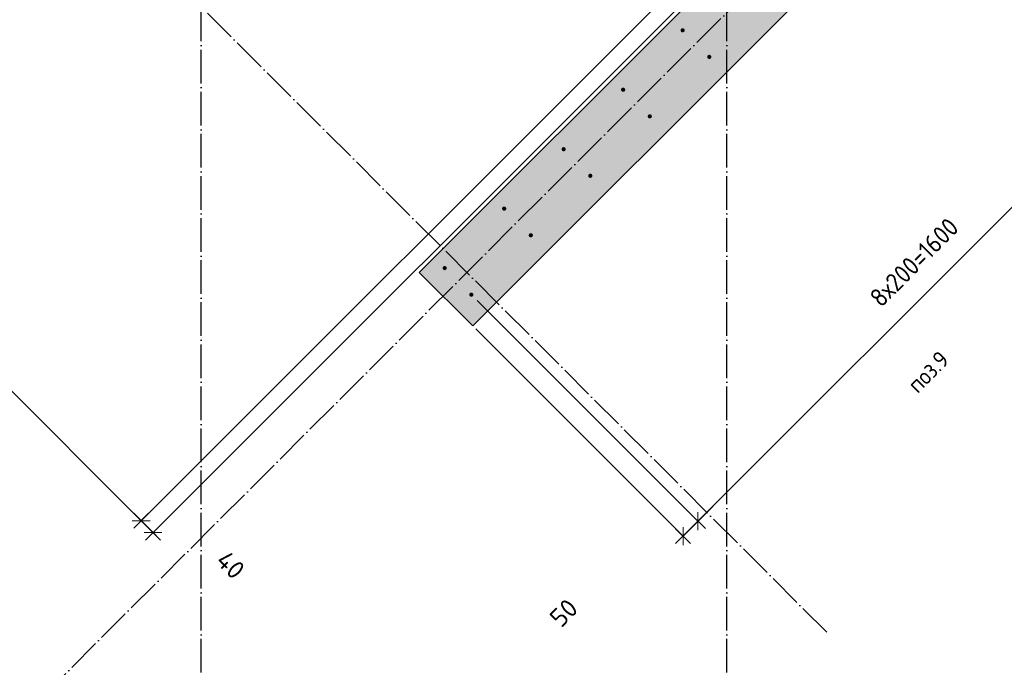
# Model space of a CAD drawing. Header units: millimetres. Extents: x -2995 to 60896, y -2809 to 57831.
# Tile 14 of 169: x 13469 to 15809, y 8834 to 10374. Entities that reach past the tile are written whole.
import ezdxf

# ---------------------------------------------------------------- set-up
doc = ezdxf.new("R2010")
doc.units = ezdxf.units.MM
doc.header["$PDMODE"] = 65
doc.linetypes.add('______11', pattern=[100, 80, -10, 0, -10])
doc.linetypes.add('______5', pattern=[220, 160, -20, 20, -20])
for name, color, linetype, lineweight in [('Standard', 7, 'Continuous', 25), ('Арм.стержн. вертикальными 1', 22, 'Continuous', 35), ('Размерная линия_ общее', 7, 'Continuous', 13)]:
    doc.layers.add(name, color=color, linetype=linetype, lineweight=lineweight)
doc.layers.add('Осевая линия_ общее', color=7, linetype='______5', lineweight=13, true_color=0xa0a0a0)
doc.styles.add('ISOCPEUR', font='ISOCPEUR')
doc.dimstyles.new('DIMSTYLE_16', dxfattribs={"dimtxt": 44, "dimasz": 50, "dimexe": 0, "dimexo": 0, "dimgap": 22, "dimtad": 0, "dimdec": 0, "dimrnd": 5, "dimzin": 12, "dimdsep": 46, "dimtxsty": 'ISOCPEUR', "dimblk1": 'ALL_ML_STRICH', "dimblk2": 'ALL_ML_STRICH', "dimsah": 1, "dimcen": 0, "dimclrd": 7, "dimclre": 256, "dimclrt": 7, "dimadec": 0, "dimazin": 0, "dimtfac": 1, "dimtdec": 0, "dimtix": 1, "dimtmove": 2, "dimatfit": 3, "dimfxl": 0, "dimtzin": 0, "dimlwd": 0, "dimlwe": -3, "dimarcsym": 0})
doc.dimstyles.new('DIMSTYLE_3', dxfattribs={"dimtxt": 44, "dimasz": 50, "dimexe": 0, "dimexo": 0, "dimgap": 22, "dimtad": 2, "dimdec": 0, "dimrnd": 5, "dimzin": 12, "dimdsep": 46, "dimtxsty": 'ISOCPEUR', "dimblk1": 'ALL_ML_STRICH', "dimblk2": 'ALL_ML_STRICH', "dimsah": 1, "dimcen": 0, "dimclrd": 7, "dimclre": 256, "dimclrt": 7, "dimadec": 0, "dimazin": 0, "dimtfac": 1, "dimtdec": 0, "dimtix": 1, "dimtmove": 2, "dimatfit": 3, "dimfxl": 0, "dimtvp": 1.2, "dimtzin": 0, "dimlwd": 0, "dimlwe": -3, "dimarcsym": 0})
doc.dimstyles.new('DIMSTYLE_5', dxfattribs={"dimtxt": 44, "dimasz": 50, "dimexe": 0, "dimexo": 0, "dimgap": 22, "dimtad": 2, "dimdec": 0, "dimrnd": 5, "dimzin": 12, "dimdsep": 46, "dimtxsty": 'ISOCPEUR', "dimblk1": 'ALL_ML_STRICH', "dimblk2": 'ALL_ML_STRICH', "dimsah": 1, "dimcen": 0, "dimclrd": 7, "dimclre": 256, "dimclrt": 7, "dimadec": 0, "dimazin": 0, "dimtfac": 1, "dimtdec": 0, "dimtix": 1, "dimtmove": 2, "dimatfit": 3, "dimfxl": 0, "dimtzin": 0, "dimlwd": 0, "dimlwe": -3, "dimarcsym": 0})

# ---------------------------------------------------------------- blocks, each defined once
blk = doc.blocks.new('СЛОЖНЫЙ_ОБЪЕКТ_0')
at = {"layer": 'Осевая линия_ общее', "color": 253, "linetype": '______11', "lineweight": -3, "true_color": 0xa0a0a0, "transparency": 33554687}
for p, q in [((13900, -2590), (13900, 47490)), ((15150, -2590), (15150, 21070)), ((5452.4, 694), (22613.9, 17855.5)), ((15387.3, 8917.7), (8924.3, 15380.6))]:
    blk.add_line(p, q, dxfattribs=at)
blk = doc.blocks.new('ALL_ML_STRICH')
at = {"color": 0, "linetype": 'ByBlock', "lineweight": -2}
for p, q in [((0, -0.5), (0, 0.5)), ((-1, 0), (0.5, 0)), ((-0.3, -0.3), (0.3, 0.3))]:
    blk.add_line(p, q, dxfattribs=at)
blk = doc.blocks.new('*D561')
at = {"layer": 'DEFPOINTS', "color": 7, "linetype": 'Continuous', "lineweight": 13, "transparency": 33554687}
for p in [(13955.7, 12775.3), (15652.8, 11078.2), (12060.3, 10879.8)]:
    blk.add_point(p, dxfattribs=at)
at = {"layer": 'Размерная линия_ общее', "color": 253, "linetype": 'Continuous', "lineweight": -2, "true_color": 0xa0a0a0, "transparency": 33554687}
for p, q in [((13941.6, 12761.1), (12060.3, 10879.8)), ((15638.7, 11064.1), (13757.3, 9182.7))]:
    blk.add_line(p, q, dxfattribs=at)
at = {"layer": 'Размерная линия_ общее', "color": 7, "linetype": 'Continuous', "lineweight": -2, "transparency": 33554687}
blk.add_line((12060.3, 10879.8), (13757.3, 9182.7), dxfattribs=at)
at = {"layer": 'Размерная линия_ общее', "color": 7, "linetype": 'Continuous', "lineweight": 13, "transparency": 33554687, "xscale": 50, "yscale": 50, "zscale": 50}
for p, rotation in [((12060.3, 10879.8), 135.0000278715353), ((13757.3, 9182.7), 315.0000278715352)]:
    blk.add_blockref('ALL_ML_STRICH', p, dxfattribs=dict(at, rotation=rotation))
at = {"layer": 'Размерная линия_ общее', "color": 7, "linetype": 'Continuous', "lineweight": 13, "transparency": 33554687, "insert": (12869.2, 10203.8), "char_height": 44, "width": 2.2, "attachment_point": 1, "rotation": 315, "line_spacing_factor": 0.60241, "style": 'ISOCPEUR'}
blk.add_mtext('\\W0.91;12х200=2400', dxfattribs=at)
blk = doc.blocks.new('*D562')
at = {"layer": 'DEFPOINTS', "color": 7, "linetype": 'Continuous', "lineweight": 13, "transparency": 33554687}
for p in [(15652.8, 11078.2), (15648.9, 11017.8), (13757.3, 9182.7)]:
    blk.add_point(p, dxfattribs=at)
at = {"layer": 'Размерная линия_ общее', "color": 253, "linetype": 'Continuous', "lineweight": -2, "true_color": 0xa0a0a0, "transparency": 33554687}
for p, q in [((15638.7, 11064.1), (13757.3, 9182.7)), ((15634.8, 11003.6), (13785.6, 9154.5))]:
    blk.add_line(p, q, dxfattribs=at)
at = {"layer": 'Размерная линия_ общее', "color": 7, "linetype": 'Continuous', "lineweight": -2, "transparency": 33554687}
blk.add_line((13757.3, 9182.7), (13785.6, 9154.5), dxfattribs=at)
at = {"layer": 'Размерная линия_ общее', "color": 7, "linetype": 'Continuous', "lineweight": 13, "transparency": 33554687, "xscale": 50, "yscale": 50, "zscale": 50}
for p, rotation in [((13757.3, 9182.7), 135.0000278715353), ((13785.6, 9154.5), 315.0000278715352)]:
    blk.add_blockref('ALL_ML_STRICH', p, dxfattribs=dict(at, rotation=rotation))
at = {"layer": 'Размерная линия_ общее', "color": 7, "linetype": 'Continuous', "lineweight": 13, "transparency": 33554687, "insert": (13970, 9077.5), "char_height": 44, "width": 88, "attachment_point": 5, "rotation": 315, "style": 'ISOCPEUR'}
blk.add_mtext('\\A1;{40}', dxfattribs=at)
blk = doc.blocks.new('*D602')
at = {"layer": 'DEFPOINTS', "color": 7, "linetype": 'Continuous', "lineweight": 13, "transparency": 33554687}
for p in [(14542.3, 9720.2), (14538.8, 9653.1), (15045.7, 9146.1)]:
    blk.add_point(p, dxfattribs=at)
at = {"layer": 'Размерная линия_ общее', "color": 253, "linetype": 'Continuous', "lineweight": -2, "true_color": 0xa0a0a0, "transparency": 33554687}
for p, q in [((14556.5, 9706.1), (15081, 9181.5)), ((14552.9, 9638.9), (15045.7, 9146.1))]:
    blk.add_line(p, q, dxfattribs=at)
at = {"layer": 'Размерная линия_ общее', "color": 7, "linetype": 'Continuous', "lineweight": -2, "transparency": 33554687}
blk.add_line((15045.7, 9146.1), (15081, 9181.5), dxfattribs=at)
at = {"layer": 'Размерная линия_ общее', "color": 7, "linetype": 'Continuous', "lineweight": 13, "transparency": 33554687, "yscale": 50, "zscale": 50}
for p, xscale, rotation in [((15081, 9181.5), 50.00000000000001, 45), ((15045.7, 9146.1), 50, 225)]:
    blk.add_blockref('ALL_ML_STRICH', p, dxfattribs=dict(at, xscale=xscale, rotation=rotation))
at = {"layer": 'Размерная линия_ общее', "color": 7, "linetype": 'Continuous', "lineweight": 13, "transparency": 33554687, "insert": (14762.1, 8963.5), "char_height": 44, "width": 88, "attachment_point": 5, "rotation": 45, "style": 'ISOCPEUR'}
blk.add_mtext('\\A1;{50}', dxfattribs=at)
blk = doc.blocks.new('*D603')
at = {"layer": 'DEFPOINTS', "color": 7, "linetype": 'Continuous', "lineweight": 13, "transparency": 33554687}
for p in [(15673.7, 10851.6), (14542.3, 9720.2), (15081, 9181.5)]:
    blk.add_point(p, dxfattribs=at)
at = {"layer": 'Размерная линия_ общее', "color": 253, "linetype": 'Continuous', "lineweight": -2, "true_color": 0xa0a0a0, "transparency": 33554687}
for p, q in [((15687.8, 10837.4), (16212.4, 10312.9)), ((14556.5, 9706.1), (15081, 9181.5))]:
    blk.add_line(p, q, dxfattribs=at)
at = {"layer": 'Размерная линия_ общее', "color": 7, "linetype": 'Continuous', "lineweight": -2, "transparency": 33554687}
blk.add_line((15081, 9181.5), (16212.4, 10312.9), dxfattribs=at)
at = {"layer": 'Размерная линия_ общее', "color": 7, "linetype": 'Continuous', "lineweight": 13, "transparency": 33554687, "yscale": 50, "zscale": 50}
for p, xscale, rotation in [((16212.4, 10312.9), 50.00000000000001, 45), ((15081, 9181.5), 50, 225)]:
    blk.add_blockref('ALL_ML_STRICH', p, dxfattribs=dict(at, xscale=xscale, rotation=rotation))
at = {"layer": 'Размерная линия_ общее', "color": 7, "linetype": 'Continuous', "lineweight": 13, "transparency": 33554687, "insert": (15485.5, 9718.9), "char_height": 44, "width": 2.2, "attachment_point": 1, "rotation": 45, "line_spacing_factor": 0.60241, "style": 'ISOCPEUR'}
blk.add_mtext('\\W0.91;8х200=1600', dxfattribs=at)
blk = doc.blocks.new('*D604')
at = {"layer": 'DEFPOINTS', "color": 7, "linetype": 'Continuous', "lineweight": 13, "transparency": 33554687}
for p in [(15776.6, 10954.5), (15673.7, 10851.6), (16212.4, 10312.9)]:
    blk.add_point(p, dxfattribs=at)
at = {"layer": 'Размерная линия_ общее', "color": 253, "linetype": 'Continuous', "lineweight": -2, "true_color": 0xa0a0a0, "transparency": 33554687}
for p, q in [((15790.7, 10940.3), (16315.3, 10415.8)), ((15687.8, 10837.4), (16212.4, 10312.9))]:
    blk.add_line(p, q, dxfattribs=at)
at = {"layer": 'Размерная линия_ общее', "color": 7, "linetype": 'Continuous', "lineweight": -2, "transparency": 33554687}
blk.add_line((16212.4, 10312.9), (16315.3, 10415.8), dxfattribs=at)
at = {"layer": 'Размерная линия_ общее', "color": 7, "linetype": 'Continuous', "lineweight": 13, "transparency": 33554687, "yscale": 50, "zscale": 50}
for p, xscale, rotation in [((16315.3, 10415.8), 50.00000000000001, 45), ((16212.4, 10312.9), 50, 225)]:
    blk.add_blockref('ALL_ML_STRICH', p, dxfattribs=dict(at, xscale=xscale, rotation=rotation))
at = {"layer": 'Размерная линия_ общее', "color": 7, "linetype": 'Continuous', "lineweight": 13, "transparency": 33554687, "insert": (16133.5, 9806.4), "char_height": 44, "width": 132, "attachment_point": 5, "rotation": 45, "style": 'ISOCPEUR'}
blk.add_mtext('\\A1;{145}', dxfattribs=at)

msp = doc.modelspace()

# ---------------------------------------------------------------- hatches: boundary and pattern name
at = {"linetype": 'Continuous', "lineweight": 25, "transparency": 33554687}
msp.add_hatch(color=7, dxfattribs=at).paths.add_polyline_path([(14418.5, 9773.3), (14545.8, 9646), (20725.9, 15826.1), (20598.7, 15953.4), (15783.3, 11138), (15656, 11010.7)])
at = {"layer": 'Арм.стержн. вертикальными 1', "linetype": 'Continuous', "lineweight": 50, "transparency": 33554687}
for points in [[(15049.7, 10349.2), (15049.3, 10351.1), (15048.2, 10352.7), (15046.6, 10353.8), (15044.7, 10354.2), (15042.8, 10353.8), (15041.2, 10352.7), (15040.1, 10351.1), (15039.7, 10349.2), (15040.1, 10347.3), (15041.2, 10345.7), (15042.8, 10344.6), (15044.7, 10344.2), (15046.6, 10344.6), (15048.2, 10345.7), (15049.3, 10347.3)], [(15113, 10285.9), (15112.6, 10287.8), (15111.5, 10289.4), (15109.9, 10290.5), (15108, 10290.9), (15106.1, 10290.5), (15104.5, 10289.4), (15103.4, 10287.8), (15103, 10285.9), (15103.4, 10284), (15104.5, 10282.4), (15106.1, 10281.3), (15108, 10280.9), (15109.9, 10281.3), (15111.5, 10282.4), (15112.6, 10284)], [(14908.3, 10207.8), (14907.9, 10209.7), (14906.8, 10211.3), (14905.2, 10212.4), (14903.3, 10212.8), (14901.4, 10212.4), (14899.7, 10211.3), (14898.6, 10209.7), (14898.3, 10207.8), (14898.6, 10205.9), (14899.7, 10204.3), (14901.4, 10203.2), (14903.3, 10202.8), (14905.2, 10203.2), (14906.8, 10204.3), (14907.9, 10205.9)], [(14971.6, 10144.5), (14971.2, 10146.4), (14970.1, 10148), (14968.5, 10149.1), (14966.6, 10149.5), (14964.7, 10149.1), (14963, 10148), (14962, 10146.4), (14961.6, 10144.5), (14962, 10142.6), (14963, 10140.9), (14964.7, 10139.9), (14966.6, 10139.5), (14968.5, 10139.9), (14970.1, 10140.9), (14971.2, 10142.6)], [(14766.8, 10066.4), (14766.5, 10068.3), (14765.4, 10069.9), (14763.8, 10071), (14761.8, 10071.4), (14759.9, 10071), (14758.3, 10069.9), (14757.2, 10068.3), (14756.8, 10066.4), (14757.2, 10064.5), (14758.3, 10062.8), (14759.9, 10061.7), (14761.8, 10061.4), (14763.8, 10061.7), (14765.4, 10062.8), (14766.5, 10064.5)], [(14830.2, 10003.1), (14829.8, 10005), (14828.7, 10006.6), (14827.1, 10007.7), (14825.2, 10008.1), (14823.2, 10007.7), (14821.6, 10006.6), (14820.5, 10005), (14820.2, 10003.1), (14820.5, 10001.1), (14821.6, 9999.5), (14823.2, 9998.4), (14825.2, 9998.1), (14827.1, 9998.4), (14828.7, 9999.5), (14829.8, 10001.1)], [(14625.4, 9924.9), (14625, 9926.9), (14624, 9928.5), (14622.3, 9929.6), (14620.4, 9929.9), (14618.5, 9929.6), (14616.9, 9928.5), (14615.8, 9926.9), (14615.4, 9924.9), (14615.8, 9923), (14616.9, 9921.4), (14618.5, 9920.3), (14620.4, 9919.9), (14622.3, 9920.3), (14624, 9921.4), (14625, 9923)], [(14688.7, 9861.6), (14688.4, 9863.5), (14687.3, 9865.2), (14685.6, 9866.3), (14683.7, 9866.6), (14681.8, 9866.3), (14680.2, 9865.2), (14679.1, 9863.5), (14678.7, 9861.6), (14679.1, 9859.7), (14680.2, 9858.1), (14681.8, 9857), (14683.7, 9856.6), (14685.6, 9857), (14687.3, 9858.1), (14688.4, 9859.7)], [(14484, 9783.5), (14483.6, 9785.4), (14482.5, 9787.1), (14480.9, 9788.1), (14479, 9788.5), (14477.1, 9788.1), (14475.5, 9787.1), (14474.4, 9785.4), (14474, 9783.5), (14474.4, 9781.6), (14475.5, 9780), (14477.1, 9778.9), (14479, 9778.5), (14480.9, 9778.9), (14482.5, 9780), (14483.6, 9781.6)], [(14547.3, 9720.2), (14546.9, 9722.1), (14545.8, 9723.7), (14544.2, 9724.8), (14542.3, 9725.2), (14540.4, 9724.8), (14538.8, 9723.7), (14537.7, 9722.1), (14537.3, 9720.2), (14537.7, 9718.3), (14538.8, 9716.7), (14540.4, 9715.6), (14542.3, 9715.2), (14544.2, 9715.6), (14545.8, 9716.7), (14546.9, 9718.3)]]:
    msp.add_hatch(color=4, dxfattribs=at).paths.add_polyline_path(points)

# ---------------------------------------------------------------- linework, layer by layer
at = {"color": 7, "linetype": 'Continuous', "lineweight": 35, "transparency": 33554687}
for p, q in [((20725.9, 15826.1), (14545.8, 9646)), ((14418.5, 9773.3), (15656, 11010.7)), ((14545.8, 9646), (14418.5, 9773.3))]:
    msp.add_line(p, q, dxfattribs=at)

# ---------------------------------------------------------------- block references
at = {"layer": 'Осевая линия_ общее', "color": 253, "linetype": '______11', "lineweight": -3, "true_color": 0xa0a0a0, "transparency": 33554687}
msp.add_blockref('СЛОЖНЫЙ_ОБЪЕКТ_0', (0, 0), dxfattribs=at)

# ---------------------------------------------------------------- texts
at = {"layer": 'Standard', "color": 7, "linetype": 'Continuous', "lineweight": 25, "transparency": 33554687, "insert": (15628.6, 9536.7), "char_height": 40, "width": 127.972, "attachment_point": 5, "rotation": 45, "style": 'ISOCPEUR'}
msp.add_mtext('\\A1;{\\fISOCPEUR|i0|b0;\\H40.000000;\\W0.909091;\\C7;поз.9}\\P', dxfattribs=at)

# ---------------------------------------------------------------- dimensions: what is measured, and where the dimension line sits
at = {"layer": 'Размерная линия_ общее', "color": 7, "linetype": 'Continuous', "lineweight": 13, "transparency": 33554687}
for base, p1, p2, angle, text, picture, middle in [((13757.3, 9182.7), (13941.6, 12761.1), (15638.7, 11064.1), 315, '\\W0.91;12х200=2400', '*D561', (12924.3, 10046.8)), ((16212.4, 10312.9), (14556.5, 9706.1), (15687.8, 10837.4), 45, '\\W0.91;8х200=1600', '*D603', (15631.2, 9762.7))]:
    dim = msp.add_linear_dim(base=base, p1=p1, p2=p2, angle=angle, text=text, dimstyle='DIMSTYLE_5', override={"dimpost": '<>', "dimclrd": 7, "dimclre": 253, "dimclrt": 7, "dimlwd": 0, "dimlwe": 65533}, dxfattribs=at)
    dim.commit()
    dim.dimension.update_dxf_attribs({"geometry": picture, "text_midpoint": middle, "dimtype": 160})
for base, p1, p2, angle, dimstyle, picture, middle in [((13785.6, 9154.5), (15638.7, 11064.1), (15634.8, 11003.6), 315, 'DIMSTYLE_3', '*D562', (13970, 9077.5)), ((16315.2749, 10415.7568), (15687.826, 10837.4424), (15790.7076, 10940.324), 45, 'DIMSTYLE_16', '*D604', (16133.4968, 9806.3897)), ((15081, 9181.5), (14552.9, 9638.9), (14556.5, 9706.1), 45, 'DIMSTYLE_3', '*D602', (14762.1, 8963.5))]:
    dim = msp.add_linear_dim(base=base, p1=p1, p2=p2, angle=angle, dimstyle=dimstyle, override={"dimpost": '<>', "dimclrd": 7, "dimclre": 253, "dimclrt": 7, "dimlwd": 0, "dimlwe": 65533}, dxfattribs=at)
    dim.commit()
    dim.dimension.update_dxf_attribs({"geometry": picture, "text_midpoint": middle, "dimtype": 160})

doc.saveas('drawing.dxf')
